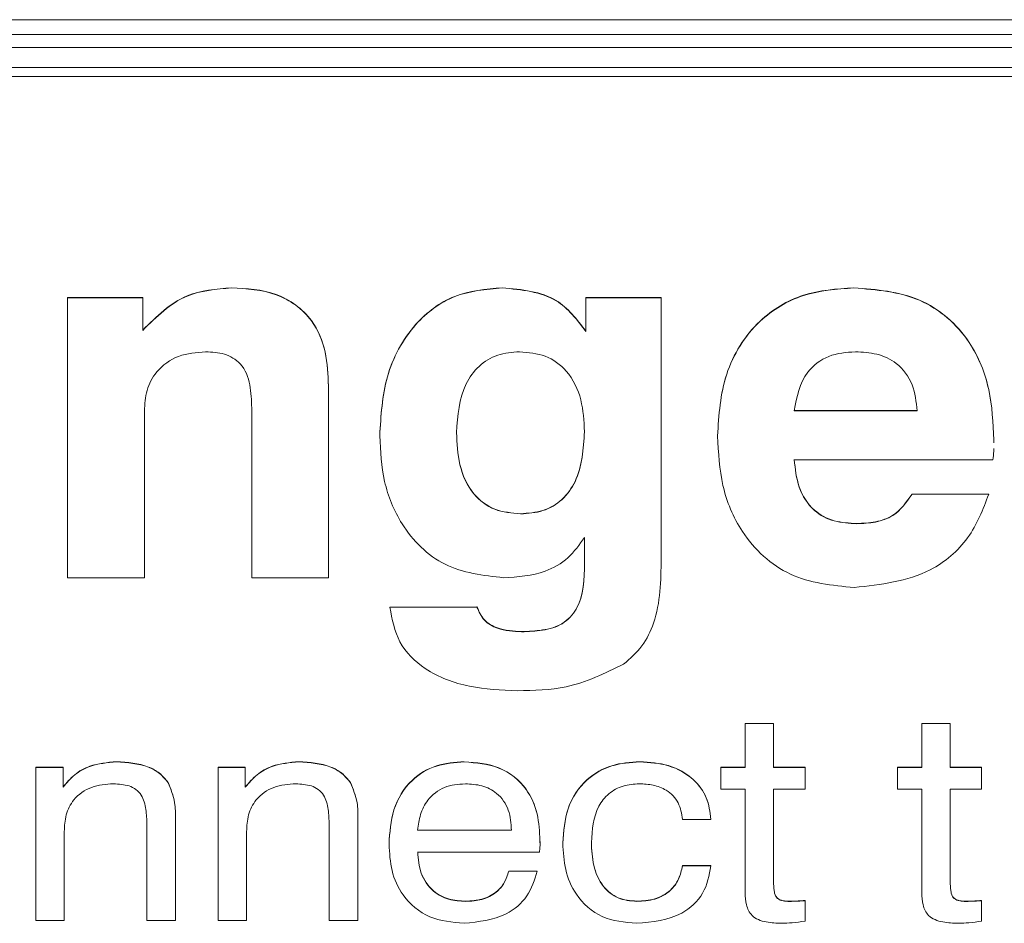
# Model space of a CAD drawing. Header units: millimetres. Extents: x 240 to 2023, y 154 to 1434.
# Tile 9 of 51: x 412 to 424, y 472 to 483. Entities that reach past the tile are written whole.
import ezdxf

# ---------------------------------------------------------------- set-up
doc = ezdxf.new("R2010")
doc.units = ezdxf.units.MM
doc.header["$LTSCALE"] = 7.5

msp = doc.modelspace()

# ---------------------------------------------------------------- linework, layer by layer
at = {"color": 7, "linetype": 'Continuous', "lineweight": 15}
for p, q in [((374.997, 483.343), (434.997, 483.343)), ((374.997, 483.163), (434.997, 483.163)), ((434.997, 483.004), (374.997, 483.004)), ((434.997, 482.764), (374.997, 482.764)), ((434.997, 482.651), (374.997, 482.651)), ((414.909, 480.085), (414.909, 480.088)), ((418.198, 480.085), (418.198, 480.088)), ((422.469, 480.085), (422.469, 480.088)), ((412.916, 479.969), (413.829, 479.969)), ((412.916, 479.966), (412.916, 479.969)), ((412.916, 476.565), (412.916, 479.966)), ((412.916, 479.966), (413.829, 479.966)), ((413.829, 479.966), (413.829, 479.969)), ((413.829, 479.966), (413.829, 479.569)), ((419.215, 479.969), (420.129, 479.969)), ((419.215, 479.966), (419.215, 479.969)), ((419.215, 479.557), (419.215, 479.966)), ((419.215, 479.966), (420.129, 479.966)), ((420.129, 479.966), (420.129, 479.969)), ((420.129, 479.966), (420.129, 476.794)), ((416.087, 478.892), (416.087, 478.895)), ((416.087, 478.892), (416.087, 476.565)), ((415.154, 476.565), (415.154, 478.628)), ((413.849, 478.591), (413.849, 476.565)), ((421.745, 478.597), (423.238, 478.597)), ((421.745, 478.594), (423.238, 478.594)), ((416.709, 478.288), (416.709, 478.291)), ((420.813, 478.286), (420.813, 478.289)), ((424.17, 478.24), (424.17, 478.207)), ((424.17, 478.238), (424.17, 478.24)), ((424.17, 478.238), (424.17, 478.205)), ((424.158, 477.997), (421.745, 477.997)), ((423.176, 477.582), (424.108, 477.582)), ((423.176, 477.579), (423.176, 477.582)), ((423.176, 477.579), (424.108, 477.579)), ((424.108, 477.579), (424.108, 477.582)), ((418.421, 477.341), (418.421, 477.343)), ((422.504, 477.221), (422.504, 477.224)), ((419.196, 476.746), (419.196, 477.054)), ((413.849, 476.565), (412.916, 476.565)), ((416.087, 476.565), (415.154, 476.565)), ((416.833, 476.21), (417.89, 476.213)), ((416.833, 476.207), (417.89, 476.21)), ((416.833, 476.207), (416.833, 476.21)), ((417.89, 476.21), (417.89, 476.213)), ((418.433, 475.909), (418.433, 475.911)), ((421.149, 474.796), (421.495, 474.796)), ((421.149, 474.794), (421.149, 474.796)), ((421.495, 474.794), (421.495, 474.796)), ((423.295, 474.796), (423.641, 474.796)), ((423.295, 474.794), (423.295, 474.796)), ((423.641, 474.794), (423.641, 474.796)), ((421.149, 474.262), (421.149, 474.794)), ((421.149, 474.794), (421.495, 474.794)), ((421.495, 474.794), (421.495, 474.262)), ((423.295, 474.262), (423.295, 474.794)), ((423.295, 474.794), (423.641, 474.794)), ((423.641, 474.794), (423.641, 474.262)), ((413.51, 474.328), (413.51, 474.331)), ((415.726, 474.328), (415.726, 474.331)), ((417.736, 474.328), (417.736, 474.331)), ((419.87, 474.328), (419.87, 474.331)), ((412.53, 474.265), (412.861, 474.265)), ((412.53, 474.262), (412.53, 474.265)), ((412.53, 472.402), (412.53, 474.262)), ((412.53, 474.262), (412.861, 474.262)), ((412.861, 474.262), (412.861, 474.265)), ((412.861, 474.262), (412.861, 474.022)), ((414.745, 474.265), (415.076, 474.265)), ((414.745, 474.262), (414.745, 474.265)), ((414.745, 472.402), (414.745, 474.262)), ((414.745, 474.262), (415.076, 474.262)), ((415.076, 474.262), (415.076, 474.265)), ((415.076, 474.262), (415.076, 474.022)), ((420.852, 474.265), (421.149, 474.265)), ((420.852, 474.262), (420.852, 474.265)), ((420.852, 473.996), (420.852, 474.262)), ((420.852, 474.262), (421.149, 474.262)), ((421.495, 474.265), (421.876, 474.265)), ((421.495, 474.262), (421.876, 474.262)), ((421.876, 474.262), (421.876, 474.265)), ((421.876, 474.262), (421.876, 473.996)), ((422.998, 474.265), (423.295, 474.265)), ((422.998, 474.262), (422.998, 474.265)), ((422.998, 473.996), (422.998, 474.262)), ((422.998, 474.262), (423.295, 474.262)), ((423.641, 474.265), (424.022, 474.265)), ((423.641, 474.262), (424.022, 474.262)), ((424.022, 474.262), (424.022, 474.265)), ((424.022, 474.262), (424.022, 473.996)), ((414.137, 474.076), (414.137, 474.079)), ((416.352, 474.076), (416.352, 474.079)), ((421.149, 473.996), (420.852, 473.996)), ((421.149, 472.738), (421.149, 473.996)), ((421.876, 473.996), (421.495, 473.996)), ((421.495, 473.996), (421.495, 472.845)), ((423.295, 473.996), (422.998, 473.996)), ((423.295, 472.738), (423.295, 473.996)), ((424.022, 473.996), (423.641, 473.996)), ((423.641, 473.996), (423.641, 472.845)), ((414.226, 473.631), (414.226, 473.634)), ((414.226, 473.631), (414.226, 472.402)), ((416.441, 473.631), (416.441, 473.634)), ((416.441, 473.631), (416.441, 472.402)), ((420.733, 473.631), (420.387, 473.631)), ((420.733, 473.631), (420.733, 473.634)), ((412.876, 473.482), (412.876, 472.402)), ((413.88, 472.402), (413.88, 473.569)), ((415.091, 473.482), (415.091, 472.402)), ((416.095, 472.402), (416.095, 473.569)), ((417.168, 473.501), (418.31, 473.501)), ((417.168, 473.498), (418.31, 473.498)), ((418.656, 473.376), (418.656, 473.347)), ((418.656, 473.373), (418.656, 473.376)), ((416.822, 473.329), (416.822, 473.332)), ((418.657, 473.343), (418.657, 473.347)), ((418.933, 473.341), (418.933, 473.344)), ((418.649, 473.232), (417.17, 473.232)), ((418.276, 473.003), (418.622, 473.003)), ((418.276, 473), (418.276, 473.003)), ((418.622, 473), (418.622, 473.003)), ((420.387, 473.069), (420.733, 473.069)), ((420.387, 473.066), (420.387, 473.069)), ((420.387, 473.066), (420.733, 473.066)), ((420.733, 473.066), (420.733, 473.069)), ((418.276, 473), (418.622, 473)), ((421.876, 472.643), (421.876, 472.646)), ((421.876, 472.643), (421.876, 472.395)), ((424.022, 472.643), (424.022, 472.646)), ((424.022, 472.643), (424.022, 472.395)), ((417.756, 472.634), (417.756, 472.637)), ((419.832, 472.634), (419.832, 472.637)), ((421.684, 472.634), (421.684, 472.637)), ((423.83, 472.634), (423.83, 472.637)), ((412.876, 472.402), (412.53, 472.402)), ((414.226, 472.402), (413.88, 472.402)), ((415.091, 472.402), (414.745, 472.402)), ((416.441, 472.402), (416.095, 472.402))]:
    msp.add_line(p, q, dxfattribs=at)
for points, knots in [([(413.829, 479.572), (413.996, 479.738), (414.296, 480.036), (414.721, 480.072), (414.909, 480.088)], [0, 0, 0, 0, 0.558697, 1, 1, 1, 1]), ([(413.829, 479.569), (413.996, 479.735), (414.296, 480.033), (414.721, 480.069), (414.909, 480.085)], [0, 0, 0, 0, 0.558691, 1, 1, 1, 1]), ([(414.909, 480.088), (415.094, 480.078), (415.462, 480.057), (415.897, 479.742), (416.067, 479.309), (416.08, 479.033), (416.087, 478.895)], [0, 0, 0, 0, 0.2806579, 0.5583948, 0.7787493, 1, 1, 1, 1]), ([(414.909, 480.085), (415.094, 480.075), (415.462, 480.054), (415.897, 479.739), (416.067, 479.306), (416.08, 479.03), (416.087, 478.892)], [0, 0, 0, 0, 0.280656, 0.558394, 0.778749, 1, 1, 1, 1]), ([(416.709, 478.291), (416.723, 478.533), (416.752, 479.016), (417.074, 479.633), (417.601, 480.035), (417.999, 480.07), (418.198, 480.088)], [0, 0, 0, 0, 0.280864, 0.560439, 0.780048, 1, 1, 1, 1]), ([(416.709, 478.288), (416.723, 478.53), (416.752, 479.013), (417.074, 479.63), (417.601, 480.032), (417.999, 480.068), (418.198, 480.085)], [0, 0, 0, 0, 0.2808733, 0.5604469, 0.780049, 1, 1, 1, 1]), ([(418.198, 480.088), (418.434, 480.066), (418.857, 480.025), (419.106, 479.702), (419.215, 479.56)], [0, 0, 0, 0, 0.559484, 1, 1, 1, 1]), ([(418.198, 480.085), (418.434, 480.063), (418.857, 480.022), (419.106, 479.699), (419.215, 479.557)], [0, 0, 0, 0, 0.559472, 1, 1, 1, 1]), ([(420.813, 478.289), (420.829, 478.543), (420.863, 479.051), (421.251, 479.684), (421.844, 480.043), (422.261, 480.073), (422.469, 480.088)], [0, 0, 0, 0, 0.280705, 0.559858, 0.779577, 1, 1, 1, 1]), ([(420.813, 478.286), (420.829, 478.541), (420.863, 479.048), (421.251, 479.681), (421.844, 480.04), (422.261, 480.07), (422.469, 480.085)], [0, 0, 0, 0, 0.280707, 0.559852, 0.779577, 1, 1, 1, 1]), ([(422.469, 480.088), (422.745, 480.066), (423.295, 480.021), (423.891, 479.496), (424.141, 478.858), (424.161, 478.446), (424.17, 478.24)], [0, 0, 0, 0, 0.27991, 0.558188, 0.778765, 1, 1, 1, 1]), ([(422.469, 480.085), (422.745, 480.063), (423.295, 480.018), (423.891, 479.493), (424.141, 478.855), (424.161, 478.444), (424.17, 478.238)], [0, 0, 0, 0, 0.279909, 0.558187, 0.778765, 1, 1, 1, 1]), ([(414.594, 479.31), (414.481, 479.301), (414.257, 479.284), (413.996, 479.095), (413.865, 478.844), (413.854, 478.675), (413.849, 478.591)], [0, 0, 0, 0, 0.280273, 0.559017, 0.779164, 1, 1, 1, 1]), ([(415.154, 478.628), (415.151, 478.721), (415.145, 478.907), (415.051, 479.166), (414.825, 479.299), (414.671, 479.306), (414.594, 479.31)], [0, 0, 0, 0, 0.281253, 0.559939, 0.779143, 1, 1, 1, 1]), ([(418.407, 479.31), (418.317, 479.303), (418.136, 479.29), (417.902, 479.144), (417.677, 478.828), (417.656, 478.534), (417.642, 478.327)], [0, 0, 0, 0, 0.187022, 0.373603, 0.560666, 1, 1, 1, 1]), ([(419.196, 478.339), (419.19, 478.47), (419.177, 478.729), (419.018, 479.07), (418.729, 479.284), (418.515, 479.301), (418.407, 479.31)], [0, 0, 0, 0, 0.281105, 0.560609, 0.779927, 1, 1, 1, 1]), ([(422.488, 479.31), (422.377, 479.302), (422.156, 479.285), (421.828, 479.034), (421.777, 478.761), (421.745, 478.594)], [0, 0, 0, 0, 0.281095, 0.560732, 1, 1, 1, 1]), ([(423.238, 478.594), (423.227, 478.701), (423.206, 478.916), (423.018, 479.174), (422.752, 479.296), (422.576, 479.305), (422.488, 479.31)], [0, 0, 0, 0, 0.280645, 0.5592, 0.779145, 1, 1, 1, 1]), ([(418.215, 476.565), (417.966, 476.594), (417.469, 476.652), (416.969, 477.16), (416.738, 477.73), (416.719, 478.102), (416.709, 478.288)], [0, 0, 0, 0, 0.27914, 0.558122, 0.778841, 1, 1, 1, 1]), ([(417.642, 478.33), (417.648, 478.199), (417.66, 477.938), (417.81, 477.591), (418.097, 477.37), (418.313, 477.352), (418.421, 477.343)], [0, 0, 0, 0, 0.281168, 0.560763, 0.780026, 1, 1, 1, 1]), ([(417.642, 478.327), (417.648, 478.196), (417.66, 477.935), (417.81, 477.588), (418.097, 477.367), (418.313, 477.35), (418.421, 477.341)], [0, 0, 0, 0, 0.2811707, 0.5607503, 0.7800278, 1, 1, 1, 1]), ([(418.421, 477.343), (418.513, 477.35), (418.697, 477.362), (418.939, 477.506), (419.166, 477.831), (419.184, 478.131), (419.196, 478.342)], [0, 0, 0, 0, 0.187105, 0.37362, 0.560486, 1, 1, 1, 1]), ([(418.421, 477.341), (418.513, 477.347), (418.697, 477.359), (418.939, 477.504), (419.166, 477.828), (419.184, 478.128), (419.196, 478.339)], [0, 0, 0, 0, 0.187101, 0.373625, 0.560489, 1, 1, 1, 1]), ([(422.475, 476.446), (422.205, 476.473), (421.665, 476.528), (421.101, 477.06), (420.845, 477.68), (420.824, 478.084), (420.813, 478.286)], [0, 0, 0, 0, 0.279471, 0.558246, 0.778841, 1, 1, 1, 1]), ([(424.169, 478.137), (424.169, 478.126), (424.17, 478.079), (424.163, 478.032), (424.158, 477.997)], [0, 0, 0, 0, 0.246674, 1, 1, 1, 1]), ([(421.745, 478), (421.757, 477.888), (421.781, 477.664), (421.953, 477.382), (422.228, 477.239), (422.412, 477.229), (422.504, 477.224)], [0, 0, 0, 0, 0.280812, 0.559606, 0.779359, 1, 1, 1, 1]), ([(421.745, 477.997), (421.757, 477.885), (421.781, 477.662), (421.953, 477.379), (422.228, 477.236), (422.412, 477.226), (422.504, 477.221)], [0, 0, 0, 0, 0.280806, 0.559615, 0.779363, 1, 1, 1, 1]), ([(424.108, 477.579), (424.038, 477.395), (423.897, 477.026), (423.325, 476.543), (422.797, 476.483), (422.475, 476.446)], [0, 0, 0, 0, 0.280709, 0.561228, 1, 1, 1, 1]), ([(422.504, 477.224), (422.58, 477.227), (422.732, 477.234), (422.997, 477.324), (423.108, 477.485), (423.176, 477.582)], [0, 0, 0, 0, 0.281577, 0.562295, 1, 1, 1, 1]), ([(422.504, 477.221), (422.58, 477.225), (422.732, 477.231), (422.997, 477.322), (423.108, 477.482), (423.176, 477.579)], [0, 0, 0, 0, 0.281587, 0.562311, 1, 1, 1, 1]), ([(419.196, 477.054), (419.135, 476.967), (419.013, 476.793), (418.669, 476.594), (418.387, 476.576), (418.215, 476.565)], [0, 0, 0, 0, 0.2803023, 0.5602689, 1, 1, 1, 1]), ([(418.433, 475.911), (418.518, 475.915), (418.686, 475.921), (418.937, 475.989), (419.192, 476.268), (419.195, 476.55), (419.196, 476.749)], [0, 0, 0, 0, 0.187809, 0.375, 0.560451, 1, 1, 1, 1]), ([(418.433, 475.909), (418.518, 475.912), (418.686, 475.918), (418.937, 475.986), (419.192, 476.266), (419.195, 476.548), (419.196, 476.746)], [0, 0, 0, 0, 0.187811, 0.374997, 0.560467, 1, 1, 1, 1]), ([(420.129, 476.794), (420.125, 476.529), (420.119, 476.16), (419.91, 475.726), (419.752, 475.585), (419.672, 475.515)], [0, 0, 0, 0, 0.55982, 0.779839, 1, 1, 1, 1]), ([(418.381, 475.193), (418.186, 475.201), (417.796, 475.217), (417.279, 475.408), (416.912, 475.767), (416.86, 476.06), (416.833, 476.207)], [0, 0, 0, 0, 0.2811166, 0.5610474, 0.7804373, 1, 1, 1, 1]), ([(417.89, 476.213), (417.915, 476.155), (417.964, 476.041), (418.17, 475.925), (418.333, 475.917), (418.433, 475.911)], [0, 0, 0, 0, 0.279519, 0.559147, 1, 1, 1, 1]), ([(417.89, 476.21), (417.915, 476.153), (417.964, 476.038), (418.17, 475.922), (418.333, 475.914), (418.433, 475.909)], [0, 0, 0, 0, 0.279519, 0.559147, 1, 1, 1, 1]), ([(419.672, 475.515), (419.445, 475.404), (419.037, 475.206), (418.582, 475.197), (418.381, 475.193)], [0, 0, 0, 0, 0.558119, 1, 1, 1, 1]), ([(412.861, 474.025), (412.905, 474.077), (412.995, 474.182), (413.217, 474.307), (413.399, 474.322), (413.51, 474.331)], [0, 0, 0, 0, 0.2805, 0.560698, 1, 1, 1, 1]), ([(412.861, 474.022), (412.905, 474.074), (412.995, 474.179), (413.217, 474.305), (413.399, 474.319), (413.51, 474.328)], [0, 0, 0, 0, 0.280505, 0.56069, 1, 1, 1, 1]), ([(413.51, 474.331), (413.644, 474.323), (413.83, 474.311), (414.04, 474.198), (414.105, 474.119), (414.137, 474.079)], [0, 0, 0, 0, 0.559122, 0.779638, 1, 1, 1, 1]), ([(413.51, 474.328), (413.644, 474.32), (413.83, 474.308), (414.04, 474.195), (414.105, 474.116), (414.137, 474.076)], [0, 0, 0, 0, 0.559117, 0.77961, 1, 1, 1, 1]), ([(415.076, 474.025), (415.121, 474.077), (415.211, 474.182), (415.433, 474.307), (415.614, 474.322), (415.726, 474.331)], [0, 0, 0, 0, 0.280499, 0.560699, 1, 1, 1, 1]), ([(415.076, 474.022), (415.121, 474.074), (415.211, 474.179), (415.433, 474.305), (415.614, 474.319), (415.726, 474.328)], [0, 0, 0, 0, 0.2805049, 0.5606903, 1, 1, 1, 1]), ([(415.726, 474.331), (415.859, 474.323), (416.045, 474.311), (416.256, 474.198), (416.32, 474.119), (416.352, 474.079)], [0, 0, 0, 0, 0.559121, 0.779638, 1, 1, 1, 1]), ([(415.726, 474.328), (415.859, 474.32), (416.045, 474.308), (416.256, 474.195), (416.32, 474.116), (416.352, 474.076)], [0, 0, 0, 0, 0.559116, 0.77961, 1, 1, 1, 1]), ([(416.822, 473.332), (416.831, 473.473), (416.848, 473.754), (417.06, 474.108), (417.39, 474.307), (417.621, 474.323), (417.736, 474.331)], [0, 0, 0, 0, 0.280742, 0.559835, 0.779512, 1, 1, 1, 1]), ([(416.822, 473.329), (416.831, 473.47), (416.848, 473.751), (417.06, 474.105), (417.39, 474.304), (417.621, 474.32), (417.736, 474.328)], [0, 0, 0, 0, 0.280756, 0.559845, 0.779518, 1, 1, 1, 1]), ([(417.736, 474.331), (417.882, 474.32), (418.171, 474.298), (418.497, 474.035), (418.639, 473.701), (418.651, 473.484), (418.656, 473.376)], [0, 0, 0, 0, 0.280132, 0.558547, 0.778913, 1, 1, 1, 1]), ([(417.736, 474.328), (417.882, 474.317), (418.171, 474.296), (418.497, 474.032), (418.639, 473.699), (418.651, 473.482), (418.656, 473.373)], [0, 0, 0, 0, 0.280131, 0.558561, 0.778911, 1, 1, 1, 1]), ([(418.933, 473.344), (418.943, 473.485), (418.962, 473.768), (419.186, 474.117), (419.522, 474.308), (419.754, 474.324), (419.87, 474.331)], [0, 0, 0, 0, 0.280611, 0.559561, 0.779418, 1, 1, 1, 1]), ([(418.933, 473.341), (418.943, 473.482), (418.962, 473.765), (419.186, 474.114), (419.522, 474.305), (419.754, 474.321), (419.87, 474.328)], [0, 0, 0, 0, 0.280612, 0.559563, 0.77942, 1, 1, 1, 1]), ([(419.87, 474.331), (419.988, 474.324), (420.224, 474.309), (420.518, 474.145), (420.699, 473.901), (420.722, 473.723), (420.733, 473.634)], [0, 0, 0, 0, 0.280599, 0.559868, 0.779709, 1, 1, 1, 1]), ([(419.87, 474.328), (419.988, 474.321), (420.224, 474.306), (420.518, 474.143), (420.699, 473.898), (420.722, 473.72), (420.733, 473.631)], [0, 0, 0, 0, 0.280597, 0.559852, 0.779691, 1, 1, 1, 1]), ([(414.137, 474.079), (414.17, 473.999), (414.23, 473.856), (414.227, 473.702), (414.226, 473.634)], [0, 0, 0, 0, 0.5574872, 1, 1, 1, 1]), ([(416.352, 474.079), (416.386, 473.999), (416.446, 473.856), (416.443, 473.702), (416.441, 473.634)], [0, 0, 0, 0, 0.557487, 1, 1, 1, 1]), ([(413.474, 474.063), (413.383, 474.056), (413.202, 474.044), (412.988, 473.893), (412.887, 473.687), (412.88, 473.55), (412.876, 473.482)], [0, 0, 0, 0, 0.2804077, 0.5588783, 0.7790409, 1, 1, 1, 1]), ([(413.88, 473.569), (413.878, 473.629), (413.874, 473.751), (413.836, 473.904), (413.751, 473.999), (413.635, 474.054), (413.539, 474.059), (413.474, 474.063)], [0, 0, 0, 0, 0.2507771, 0.5002599, 0.6251005, 0.7501717, 1, 1, 1, 1]), ([(414.137, 474.076), (414.17, 473.996), (414.23, 473.853), (414.227, 473.699), (414.226, 473.631)], [0, 0, 0, 0, 0.557433, 1, 1, 1, 1]), ([(415.69, 474.063), (415.599, 474.056), (415.418, 474.044), (415.204, 473.893), (415.103, 473.687), (415.095, 473.55), (415.091, 473.482)], [0, 0, 0, 0, 0.2804077, 0.5588783, 0.7790409, 1, 1, 1, 1]), ([(416.095, 473.569), (416.093, 473.629), (416.089, 473.751), (416.051, 473.904), (415.966, 473.999), (415.85, 474.054), (415.754, 474.059), (415.69, 474.063)], [0, 0, 0, 0, 0.250777, 0.50026, 0.625099, 0.750172, 1, 1, 1, 1]), ([(416.352, 474.076), (416.386, 473.996), (416.446, 473.853), (416.443, 473.699), (416.441, 473.631)], [0, 0, 0, 0, 0.557433, 1, 1, 1, 1]), ([(417.749, 474.063), (417.662, 474.056), (417.488, 474.043), (417.29, 473.888), (417.195, 473.692), (417.177, 473.563), (417.168, 473.498)], [0, 0, 0, 0, 0.27995, 0.558455, 0.778948, 1, 1, 1, 1]), ([(418.31, 473.498), (418.304, 473.581), (418.293, 473.747), (418.155, 473.95), (417.953, 474.051), (417.817, 474.059), (417.749, 474.063)], [0, 0, 0, 0, 0.280634, 0.559345, 0.779267, 1, 1, 1, 1]), ([(419.862, 474.063), (419.795, 474.058), (419.662, 474.049), (419.483, 473.951), (419.307, 473.723), (419.291, 473.504), (419.28, 473.351)], [0, 0, 0, 0, 0.187304, 0.374024, 0.561021, 1, 1, 1, 1]), ([(420.387, 473.631), (420.376, 473.7), (420.354, 473.839), (420.209, 473.988), (420.033, 474.055), (419.919, 474.06), (419.862, 474.063)], [0, 0, 0, 0, 0.2800137, 0.5586823, 0.7790608, 1, 1, 1, 1]), ([(418.656, 473.373), (418.657, 473.347), (418.658, 473.3), (418.652, 473.253), (418.649, 473.232)], [0, 0, 0, 0, 0.560252, 1, 1, 1, 1]), ([(417.733, 472.369), (417.589, 472.381), (417.301, 472.407), (416.986, 472.676), (416.84, 473.005), (416.828, 473.221), (416.822, 473.329)], [0, 0, 0, 0, 0.279839, 0.558566, 0.778989, 1, 1, 1, 1]), ([(419.83, 472.369), (419.685, 472.382), (419.397, 472.408), (419.089, 472.686), (418.951, 473.017), (418.939, 473.233), (418.933, 473.341)], [0, 0, 0, 0, 0.279721, 0.558315, 0.778848, 1, 1, 1, 1]), ([(419.28, 473.354), (419.284, 473.26), (419.293, 473.072), (419.397, 472.822), (419.599, 472.658), (419.754, 472.644), (419.832, 472.637)], [0, 0, 0, 0, 0.281197, 0.560991, 0.7802, 1, 1, 1, 1]), ([(419.28, 473.351), (419.284, 473.257), (419.293, 473.069), (419.397, 472.82), (419.599, 472.655), (419.754, 472.641), (419.832, 472.634)], [0, 0, 0, 0, 0.281195, 0.561011, 0.780201, 1, 1, 1, 1]), ([(417.17, 473.235), (417.177, 473.148), (417.192, 472.975), (417.333, 472.761), (417.542, 472.65), (417.685, 472.641), (417.756, 472.637)], [0, 0, 0, 0, 0.280643, 0.55954, 0.779386, 1, 1, 1, 1]), ([(417.17, 473.232), (417.177, 473.145), (417.192, 472.972), (417.333, 472.758), (417.542, 472.647), (417.685, 472.639), (417.756, 472.634)], [0, 0, 0, 0, 0.280671, 0.559542, 0.779387, 1, 1, 1, 1]), ([(417.756, 472.637), (417.822, 472.641), (417.953, 472.649), (418.12, 472.733), (418.232, 472.859), (418.261, 472.955), (418.276, 473.003)], [0, 0, 0, 0, 0.280265, 0.559601, 0.779664, 1, 1, 1, 1]), ([(420.733, 473.066), (420.712, 472.951), (420.668, 472.72), (420.336, 472.415), (420.022, 472.386), (419.83, 472.369)], [0, 0, 0, 0, 0.280651, 0.560522, 1, 1, 1, 1]), ([(419.832, 472.637), (419.906, 472.641), (420.054, 472.65), (420.239, 472.752), (420.35, 472.905), (420.375, 473.014), (420.387, 473.069)], [0, 0, 0, 0, 0.280408, 0.559474, 0.77946, 1, 1, 1, 1]), ([(419.832, 472.634), (419.906, 472.639), (420.054, 472.647), (420.239, 472.749), (420.35, 472.902), (420.375, 473.011), (420.387, 473.066)], [0, 0, 0, 0, 0.280408, 0.559474, 0.77946, 1, 1, 1, 1]), ([(418.622, 473), (418.59, 472.895), (418.525, 472.686), (418.204, 472.418), (417.912, 472.387), (417.733, 472.369)], [0, 0, 0, 0, 0.280474, 0.56082, 1, 1, 1, 1]), ([(417.756, 472.634), (417.822, 472.638), (417.953, 472.646), (418.12, 472.73), (418.232, 472.856), (418.261, 472.952), (418.276, 473)], [0, 0, 0, 0, 0.2802665, 0.5596285, 0.7796972, 1, 1, 1, 1]), ([(421.495, 472.847), (421.496, 472.813), (421.498, 472.765), (421.515, 472.706), (421.546, 472.662), (421.61, 472.639), (421.659, 472.638), (421.684, 472.637)], [0, 0, 0, 0, 0.31405, 0.437567, 0.560669, 0.779528, 1, 1, 1, 1]), ([(421.495, 472.845), (421.496, 472.81), (421.498, 472.762), (421.515, 472.703), (421.546, 472.659), (421.61, 472.637), (421.659, 472.635), (421.684, 472.634)], [0, 0, 0, 0, 0.314046, 0.437642, 0.560674, 0.77953, 1, 1, 1, 1]), ([(423.641, 472.847), (423.642, 472.813), (423.644, 472.765), (423.661, 472.706), (423.692, 472.662), (423.756, 472.639), (423.805, 472.638), (423.83, 472.637)], [0, 0, 0, 0, 0.314048, 0.437565, 0.560665, 0.779523, 1, 1, 1, 1]), ([(423.641, 472.845), (423.642, 472.81), (423.644, 472.762), (423.661, 472.703), (423.692, 472.659), (423.756, 472.637), (423.805, 472.635), (423.83, 472.634)], [0, 0, 0, 0, 0.314044, 0.43764, 0.56067, 0.779526, 1, 1, 1, 1]), ([(421.595, 472.369), (421.531, 472.37), (421.404, 472.374), (421.225, 472.439), (421.155, 472.593), (421.151, 472.689), (421.149, 472.738)], [0, 0, 0, 0, 0.2816368, 0.5595347, 0.7788206, 1, 1, 1, 1]), ([(421.684, 472.637), (421.72, 472.638), (421.784, 472.639), (421.848, 472.644), (421.876, 472.646)], [0, 0, 0, 0, 0.559953, 1, 1, 1, 1]), ([(421.684, 472.634), (421.72, 472.635), (421.784, 472.636), (421.848, 472.641), (421.876, 472.643)], [0, 0, 0, 0, 0.559953, 1, 1, 1, 1]), ([(423.741, 472.369), (423.677, 472.37), (423.551, 472.374), (423.371, 472.439), (423.301, 472.593), (423.297, 472.689), (423.295, 472.738)], [0, 0, 0, 0, 0.281637, 0.559535, 0.778821, 1, 1, 1, 1]), ([(423.83, 472.637), (423.866, 472.638), (423.93, 472.639), (423.994, 472.644), (424.022, 472.646)], [0, 0, 0, 0, 0.559943, 1, 1, 1, 1]), ([(423.83, 472.634), (423.866, 472.635), (423.93, 472.636), (423.994, 472.641), (424.022, 472.643)], [0, 0, 0, 0, 0.559943, 1, 1, 1, 1]), ([(421.876, 472.395), (421.824, 472.387), (421.731, 472.373), (421.636, 472.37), (421.595, 472.369)], [0, 0, 0, 0, 0.560046, 1, 1, 1, 1]), ([(424.022, 472.395), (423.97, 472.387), (423.877, 472.373), (423.783, 472.37), (423.741, 472.369)], [0, 0, 0, 0, 0.560043, 1, 1, 1, 1])]:
    msp.add_open_spline(points, degree=3, knots=knots, dxfattribs=at)

doc.saveas('drawing.dxf')
